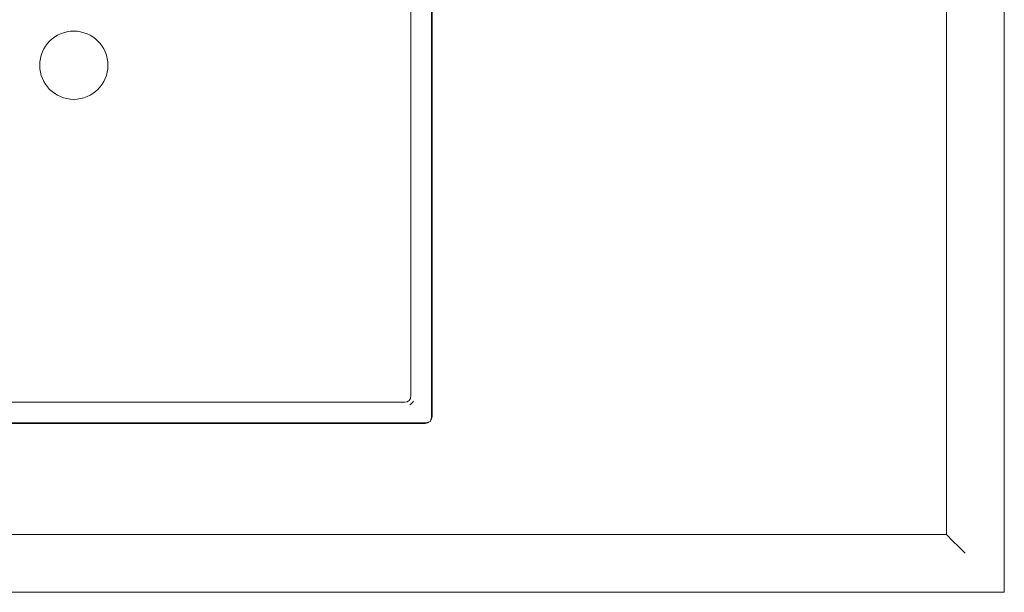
# Model space of a CAD drawing. Header units: millimetres. Extents: x -281 to 121694, y -16481 to 65128.
# Tile 66 of 256: x 15274 to 15750, y 24650 to 24927. Entities that reach past the tile are written whole.
import ezdxf

# ---------------------------------------------------------------- set-up
doc = ezdxf.new("R2010")
doc.units = ezdxf.units.MM
for name, color, linetype, lineweight in [('A--L$01A__Algemeen', 7, 'Continuous', 5), ('A--L74__VasteSanitaireVoorz', 1, 'Continuous', 5), ('A--L82__LosseGebruikersInvent', 1, 'Continuous', 5)]:
    doc.layers.add(name, color=color, linetype=linetype, lineweight=lineweight)

# ---------------------------------------------------------------- blocks, each defined once
blk = doc.blocks.new('NLRS_82_FU_UN_spoekbak_gen_kad - spoelbak dxbxh 900x900x957-V376-L_80_ 14')
at = {"layer": 'A--L$01A__Algemeen'}
for p, q in [((450, -577.32), (450, 322.68)), ((422, -549.32), (422, 294.68)), ((422, -549.32), (422, 294.68)), ((173.28, -152.32), (173.28, -492.32)), ((170, -495.6), (-170, -495.6)), ((-422, -549.32), (422, -549.32)), ((0, -549.32), (-422, -549.32)), ((0, -549.32), (422, -549.32)), ((429.27, -556.59), (423.73, -551.06)), ((-450, -577.32), (450, -577.32))]:
    blk.add_line(p, q, dxfattribs=at)
blk.add_arc((170, -492.32), 3.28, 270, 0, dxfattribs=at)
for points in [[(422, -549.32), (422.21, -549.54), (422.64, -549.96), (423.24, -550.57), (423.58, -550.9), (423.73, -551.06)], [(429.27, -556.59), (429.42, -556.75), (429.77, -557.09), (430.38, -557.71), (430.82, -558.14), (431.04, -558.36)]]:
    blk.add_open_spline(points, degree=3, dxfattribs=at)
at = {"layer": 'A--L74__VasteSanitaireVoorz'}
for p, q in [((173, -152.32), (173, -492.32)), ((163, -482.32), (163, -162.32)), ((-160, -485.32), (160, -485.32)), ((170, -495.32), (-170, -495.32))]:
    blk.add_line(p, q, dxfattribs=at)
for centre, radius, start, end in [((0, -322.32), 16.5, 0, 180), ((0, -322.32), 16.5, 180, 360), ((160, -482.32), 3, 270, 0), ((160, -482.32), 5, 300, 330), ((170, -492.32), 3, 270, 300), ((170, -492.32), 3, 330, 360)]:
    blk.add_arc(centre, radius, start, end, dxfattribs=at)

msp = doc.modelspace()

# ---------------------------------------------------------------- block references
at = {"layer": 'A--L82__LosseGebruikersInvent'}
msp.add_blockref('NLRS_82_FU_UN_spoekbak_gen_kad - spoelbak dxbxh 900x900x957-V376-L_80_ 14', (15299.99, 25227.22), dxfattribs=at)

doc.saveas('drawing.dxf')
